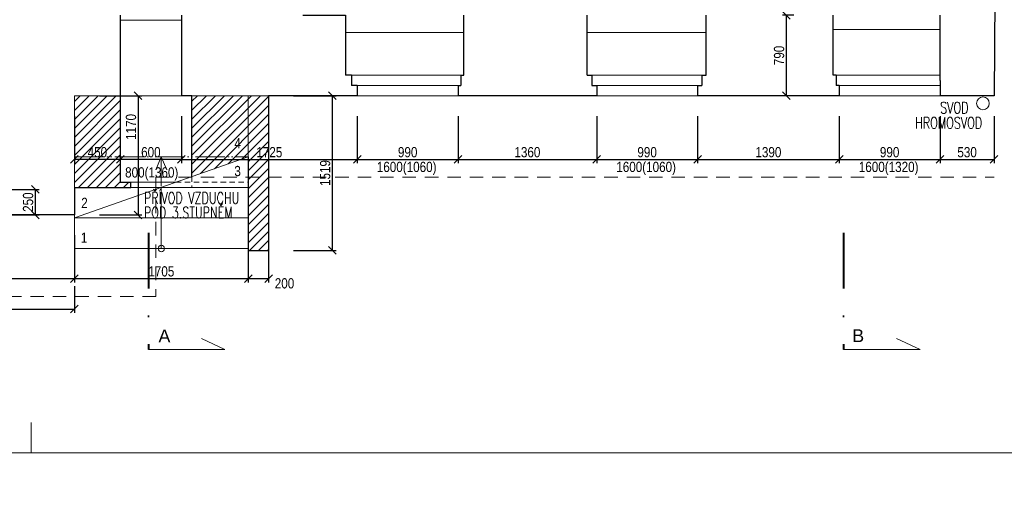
# Model space of a CAD drawing. Header units: millimetres. Extents: x -300958 to -108039, y 30118 to 292543.
# Tile 72 of 256: x -257845 to -248182, y 112355 to 116936. Entities that reach past the tile are written whole.
import ezdxf
from ezdxf.enums import TextEntityAlignment as Align

# ---------------------------------------------------------------- set-up
doc = ezdxf.new("R2010")
doc.units = ezdxf.units.MM
doc.header["$MEASUREMENT"] = 0
for name, pattern in [('ACAD_ISO05W100', [33, 24, -3, 0, -3, 0, -3]), ('DGN Style 2', [879.857395, 527.914437, -351.942958]), ('DGN Style 4', [1094.119168, 546.717885, -273.358943, 0.683397, -273.358943])]:
    doc.linetypes.add(name, pattern=pattern)
doc.layers.get('0').update_dxf_attribs({"lineweight": 13})
doc.layers.get('Defpoints').update_dxf_attribs({"color": 3, "lineweight": 13})
for name, color, linetype, lineweight in [('BOURÁNÍ', 40, 'Continuous', 13), ('dims', 7, 'Continuous', 9), ('popis', 7, 'Continuous', 9), ('RAMECEK', 7, 'Continuous', 0), ('rez', 7, 'Continuous', 13), ('schody', 7, 'Continuous', 13), ('tenka', 7, 'Continuous', 13), ('walls', 7, 'Continuous', 13)]:
    doc.layers.add(name, color=color, linetype=linetype, lineweight=lineweight)
doc.styles.add('GENERATED_STYLE_8', font='arial.ttf')
doc.styles.add('STYLE-0', font='ARIALN.TTF')
doc.styles.add('Style-Arial', font='arial.ttf')
doc.dimstyles.new('arch', dxfattribs={"dimscale": 50, "dimtxt": 2.5, "dimasz": 2.5, "dimexe": 1.25, "dimexo": 0.9, "dimtad": 1, "dimdec": 0, "dimtxsty": 'STYLE-0', "dimblk": 'ARCHTICK', "dimcen": 2.5, "dimadec": 0, "dimazin": 0, "dimtfac": 1, "dimtdec": 0, "dimtmove": 2, "dimatfit": 3, "dimldrblk": 'ARCHTICK', "dimfxl": 0, "dimarcsym": 0})

# ---------------------------------------------------------------- blocks, each defined once
blk = doc.blocks.new('*U49')
at = {"layer": 'RAMECEK', "linetype": 'Continuous', "lineweight": 0}
blk.add_line((-5250, -11137.5), (-5250, -10837.5), dxfattribs=at)
at = {"layer": 'RAMECEK', "linetype": 'Continuous', "lineweight": 0, "flags": 128}
blk.add_lwpolyline([(-15750, -11137.5), (15750, -11137.5), (15750, 11137.5), (-15750, 11137.5)], close=True, dxfattribs=at)
blk = doc.blocks.new('_ArchTick')
at = {"color": 0, "linetype": 'ByBlock', "flags": 128}
blk.add_lwpolyline([(-0.5, -0.5), (0.5, 0.5)], dxfattribs=at)
blk = doc.blocks.new('*D357')
at = {"layer": 'Defpoints', "color": 0, "linetype": 'Continuous'}
for p in [(-259687.6, 114855.9), (-257307.6, 114855.9), (-257307.6, 114395)]:
    blk.add_point(p, dxfattribs=at)
at = {"layer": 'dims', "color": 0, "linetype": 'Continuous', "lineweight": -2}
for p, q in [((-259687.6, 114780.9), (-259687.6, 114357.5)), ((-257307.6, 114780.9), (-257307.6, 114357.5)), ((-259687.6, 114395), (-257307.6, 114395))]:
    blk.add_line(p, q, dxfattribs=at)
at = {"layer": 'dims', "color": 0, "linetype": 'Continuous', "lineweight": -2, "xscale": 75, "yscale": 75, "zscale": 75, "rotation": 180}
blk.add_blockref('_ArchTick', (-259687.6, 114395), dxfattribs=at)
at = {"layer": 'dims', "color": 0, "linetype": 'Continuous', "lineweight": -2, "xscale": 75, "yscale": 75, "zscale": 75}
blk.add_blockref('_ArchTick', (-257307.6, 114395), dxfattribs=at)
at = {"layer": 'dims', "color": 0, "linetype": 'Continuous', "insert": (-258497.6, 114464.8), "char_height": 100, "attachment_point": 5, "style": 'STYLE-0'}
blk.add_mtext('2380', dxfattribs=at)
blk = doc.blocks.new('*D358')
at = {"layer": 'Defpoints', "color": 0, "linetype": 'Continuous'}
for p in [(-264707.6, 114395), (-257307.6, 114395), (-257307.6, 114095)]:
    blk.add_point(p, dxfattribs=at)
at = {"layer": 'dims', "color": 0, "linetype": 'Continuous', "lineweight": -2}
for p, q in [((-264707.6, 114320), (-264707.6, 114057.5)), ((-257307.6, 114320), (-257307.6, 114057.5)), ((-264707.6, 114095), (-257307.6, 114095))]:
    blk.add_line(p, q, dxfattribs=at)
at = {"layer": 'dims', "color": 0, "linetype": 'Continuous', "lineweight": -2, "xscale": 75, "yscale": 75, "zscale": 75, "rotation": 180}
blk.add_blockref('_ArchTick', (-264707.6, 114095), dxfattribs=at)
at = {"layer": 'dims', "color": 0, "linetype": 'Continuous', "lineweight": -2, "xscale": 75, "yscale": 75, "zscale": 75}
blk.add_blockref('_ArchTick', (-257307.6, 114095), dxfattribs=at)
at = {"layer": 'dims', "color": 0, "linetype": 'Continuous', "insert": (-261007.6, 114164.8), "char_height": 100, "attachment_point": 5, "style": 'STYLE-0'}
blk.add_mtext('7400', dxfattribs=at)
blk = doc.blocks.new('*D360')
at = {"layer": 'Defpoints', "color": 0, "linetype": 'Continuous'}
for p in [(-253542.6, 116065), (-252182.6, 116065), (-252182.6, 115565)]:
    blk.add_point(p, dxfattribs=at)
at = {"layer": 'dims', "color": 0, "linetype": 'Continuous', "lineweight": -2}
for p, q in [((-253542.6, 115990), (-253542.6, 115527.5)), ((-252182.6, 115990), (-252182.6, 115527.5)), ((-253542.6, 115565), (-252182.6, 115565))]:
    blk.add_line(p, q, dxfattribs=at)
at = {"layer": 'dims', "color": 0, "linetype": 'Continuous', "lineweight": -2, "xscale": 75, "yscale": 75, "zscale": 75, "rotation": 180}
blk.add_blockref('_ArchTick', (-253542.6, 115565), dxfattribs=at)
at = {"layer": 'dims', "color": 0, "linetype": 'Continuous', "lineweight": -2, "xscale": 75, "yscale": 75, "zscale": 75}
blk.add_blockref('_ArchTick', (-252182.6, 115565), dxfattribs=at)
at = {"layer": 'dims', "color": 0, "linetype": 'Continuous', "insert": (-252862.6, 115634.8), "char_height": 100, "attachment_point": 5, "style": 'STYLE-0'}
blk.add_mtext('1360', dxfattribs=at)
blk = doc.blocks.new('*D361')
at = {"layer": 'Defpoints', "color": 0, "linetype": 'Continuous'}
for p in [(-252182.6, 116065), (-251192.6, 116065), (-251192.6, 115565)]:
    blk.add_point(p, dxfattribs=at)
at = {"layer": 'dims', "color": 0, "linetype": 'Continuous', "lineweight": -2}
for p, q in [((-252182.6, 115990), (-252182.6, 115527.5)), ((-251192.6, 115990), (-251192.6, 115527.5)), ((-252182.6, 115565), (-251192.6, 115565))]:
    blk.add_line(p, q, dxfattribs=at)
at = {"layer": 'dims', "color": 0, "linetype": 'Continuous', "lineweight": -2, "xscale": 75, "yscale": 75, "zscale": 75, "rotation": 180}
blk.add_blockref('_ArchTick', (-252182.6, 115565), dxfattribs=at)
at = {"layer": 'dims', "color": 0, "linetype": 'Continuous', "lineweight": -2, "xscale": 75, "yscale": 75, "zscale": 75}
blk.add_blockref('_ArchTick', (-251192.6, 115565), dxfattribs=at)
at = {"layer": 'dims', "color": 0, "linetype": 'Continuous', "insert": (-251687.6, 115634.8), "char_height": 100, "attachment_point": 5, "style": 'STYLE-0'}
blk.add_mtext('990', dxfattribs=at)
blk = doc.blocks.new('*D362')
at = {"layer": 'Defpoints', "color": 0, "linetype": 'Continuous'}
for p in [(-251192.6, 116065), (-249802.6, 116065), (-249802.6, 115565)]:
    blk.add_point(p, dxfattribs=at)
at = {"layer": 'dims', "color": 0, "linetype": 'Continuous', "lineweight": -2}
for p, q in [((-251192.6, 115990), (-251192.6, 115527.5)), ((-249802.6, 115990), (-249802.6, 115527.5)), ((-251192.6, 115565), (-249802.6, 115565))]:
    blk.add_line(p, q, dxfattribs=at)
at = {"layer": 'dims', "color": 0, "linetype": 'Continuous', "lineweight": -2, "xscale": 75, "yscale": 75, "zscale": 75, "rotation": 180}
blk.add_blockref('_ArchTick', (-251192.6, 115565), dxfattribs=at)
at = {"layer": 'dims', "color": 0, "linetype": 'Continuous', "lineweight": -2, "xscale": 75, "yscale": 75, "zscale": 75}
blk.add_blockref('_ArchTick', (-249802.6, 115565), dxfattribs=at)
at = {"layer": 'dims', "color": 0, "linetype": 'Continuous', "insert": (-250497.6, 115634.8), "char_height": 100, "attachment_point": 5, "style": 'STYLE-0'}
blk.add_mtext('1390', dxfattribs=at)
blk = doc.blocks.new('*D363')
at = {"layer": 'Defpoints', "color": 0, "linetype": 'Continuous'}
for p in [(-249802.6, 116065), (-248812.6, 116065), (-248812.6, 115565)]:
    blk.add_point(p, dxfattribs=at)
at = {"layer": 'dims', "color": 0, "linetype": 'Continuous', "lineweight": -2}
for p, q in [((-249802.6, 115990), (-249802.6, 115527.5)), ((-248812.6, 115990), (-248812.6, 115527.5)), ((-249802.6, 115565), (-248812.6, 115565))]:
    blk.add_line(p, q, dxfattribs=at)
at = {"layer": 'dims', "color": 0, "linetype": 'Continuous', "lineweight": -2, "xscale": 75, "yscale": 75, "zscale": 75, "rotation": 180}
blk.add_blockref('_ArchTick', (-249802.6, 115565), dxfattribs=at)
at = {"layer": 'dims', "color": 0, "linetype": 'Continuous', "lineweight": -2, "xscale": 75, "yscale": 75, "zscale": 75}
blk.add_blockref('_ArchTick', (-248812.6, 115565), dxfattribs=at)
at = {"layer": 'dims', "color": 0, "linetype": 'Continuous', "insert": (-249307.6, 115634.8), "char_height": 100, "attachment_point": 5, "style": 'STYLE-0'}
blk.add_mtext('990', dxfattribs=at)
blk = doc.blocks.new('*D364')
at = {"layer": 'Defpoints', "color": 0, "linetype": 'Continuous'}
for p in [(-248812.6, 116065), (-248282.6, 116065), (-248282.6, 115565)]:
    blk.add_point(p, dxfattribs=at)
at = {"layer": 'dims', "color": 0, "linetype": 'Continuous', "lineweight": -2}
for p, q in [((-248812.6, 115990), (-248812.6, 115527.5)), ((-248282.6, 115990), (-248282.6, 115527.5)), ((-248812.6, 115565), (-248282.6, 115565))]:
    blk.add_line(p, q, dxfattribs=at)
at = {"layer": 'dims', "color": 0, "linetype": 'Continuous', "lineweight": -2, "xscale": 75, "yscale": 75, "zscale": 75, "rotation": 180}
blk.add_blockref('_ArchTick', (-248812.6, 115565), dxfattribs=at)
at = {"layer": 'dims', "color": 0, "linetype": 'Continuous', "lineweight": -2, "xscale": 75, "yscale": 75, "zscale": 75}
blk.add_blockref('_ArchTick', (-248282.6, 115565), dxfattribs=at)
at = {"layer": 'dims', "color": 0, "linetype": 'Continuous', "insert": (-248547.6, 115634.8), "char_height": 100, "attachment_point": 5, "style": 'STYLE-0'}
blk.add_mtext('530', dxfattribs=at)
blk = doc.blocks.new('*D365')
at = {"layer": 'Defpoints', "color": 0, "linetype": 'Continuous'}
for p in [(-256857.6, 116065), (-256257.6, 116065), (-256857.6, 115565)]:
    blk.add_point(p, dxfattribs=at)
at = {"layer": 'dims', "color": 0, "linetype": 'Continuous', "lineweight": -2}
for p, q in [((-256857.6, 115990), (-256857.6, 115527.5)), ((-256257.6, 115990), (-256257.6, 115527.5)), ((-256257.6, 115565), (-256857.6, 115565))]:
    blk.add_line(p, q, dxfattribs=at)
at = {"layer": 'dims', "color": 0, "linetype": 'Continuous', "lineweight": -2, "xscale": 75, "yscale": 75, "zscale": 75, "rotation": 180}
blk.add_blockref('_ArchTick', (-256857.6, 115565), dxfattribs=at)
at = {"layer": 'dims', "color": 0, "linetype": 'Continuous', "lineweight": -2, "xscale": 75, "yscale": 75, "zscale": 75}
blk.add_blockref('_ArchTick', (-256257.6, 115565), dxfattribs=at)
at = {"layer": 'dims', "color": 0, "linetype": 'Continuous', "insert": (-256557.6, 115634.8), "char_height": 100, "attachment_point": 5, "style": 'STYLE-0'}
blk.add_mtext('600', dxfattribs=at)
blk = doc.blocks.new('*D366')
at = {"layer": 'Defpoints', "color": 0, "linetype": 'Continuous'}
for p in [(-254532.6, 116065), (-253542.6, 116065), (-253542.6, 115565)]:
    blk.add_point(p, dxfattribs=at)
at = {"layer": 'dims', "color": 0, "linetype": 'Continuous', "lineweight": -2}
for p, q in [((-254532.6, 115990), (-254532.6, 115527.5)), ((-253542.6, 115990), (-253542.6, 115527.5)), ((-254532.6, 115565), (-253542.6, 115565))]:
    blk.add_line(p, q, dxfattribs=at)
at = {"layer": 'dims', "color": 0, "linetype": 'Continuous', "lineweight": -2, "xscale": 75, "yscale": 75, "zscale": 75, "rotation": 180}
blk.add_blockref('_ArchTick', (-254532.6, 115565), dxfattribs=at)
at = {"layer": 'dims', "color": 0, "linetype": 'Continuous', "lineweight": -2, "xscale": 75, "yscale": 75, "zscale": 75}
blk.add_blockref('_ArchTick', (-253542.6, 115565), dxfattribs=at)
at = {"layer": 'dims', "color": 0, "linetype": 'Continuous', "insert": (-254037.6, 115634.8), "char_height": 100, "attachment_point": 5, "style": 'STYLE-0'}
blk.add_mtext('990', dxfattribs=at)
blk = doc.blocks.new('*D367')
at = {"layer": 'Defpoints', "color": 0, "linetype": 'Continuous'}
for p in [(-256257.6, 116065), (-254532.6, 116065), (-254532.6, 115565)]:
    blk.add_point(p, dxfattribs=at)
at = {"layer": 'dims', "color": 0, "linetype": 'Continuous', "lineweight": -2}
for p, q in [((-256257.6, 115990), (-256257.6, 115527.5)), ((-254532.6, 115990), (-254532.6, 115527.5)), ((-256257.6, 115565), (-254532.6, 115565))]:
    blk.add_line(p, q, dxfattribs=at)
at = {"layer": 'dims', "color": 0, "linetype": 'Continuous', "lineweight": -2, "xscale": 75, "yscale": 75, "zscale": 75, "rotation": 180}
blk.add_blockref('_ArchTick', (-256257.6, 115565), dxfattribs=at)
at = {"layer": 'dims', "color": 0, "linetype": 'Continuous', "lineweight": -2, "xscale": 75, "yscale": 75, "zscale": 75}
blk.add_blockref('_ArchTick', (-254532.6, 115565), dxfattribs=at)
at = {"layer": 'dims', "color": 0, "linetype": 'Continuous', "insert": (-255395.1, 115634.8), "char_height": 100, "attachment_point": 5, "style": 'STYLE-0'}
blk.add_mtext('1725', dxfattribs=at)
blk = doc.blocks.new('*D368')
at = {"layer": 'Defpoints', "color": 0, "linetype": 'Continuous'}
for p in [(-257307.6, 116065), (-256857.6, 116065), (-257307.6, 115565)]:
    blk.add_point(p, dxfattribs=at)
at = {"layer": 'dims', "color": 0, "linetype": 'Continuous', "lineweight": -2}
for p, q in [((-257307.6, 115990), (-257307.6, 115527.5)), ((-256857.6, 115990), (-256857.6, 115527.5)), ((-256857.6, 115565), (-257307.6, 115565))]:
    blk.add_line(p, q, dxfattribs=at)
at = {"layer": 'dims', "color": 0, "linetype": 'Continuous', "lineweight": -2, "xscale": 75, "yscale": 75, "zscale": 75, "rotation": 180}
blk.add_blockref('_ArchTick', (-257307.6, 115565), dxfattribs=at)
at = {"layer": 'dims', "color": 0, "linetype": 'Continuous', "lineweight": -2, "xscale": 75, "yscale": 75, "zscale": 75}
blk.add_blockref('_ArchTick', (-256857.6, 115565), dxfattribs=at)
at = {"layer": 'dims', "color": 0, "linetype": 'Continuous', "insert": (-257082.6, 115634.8), "char_height": 100, "attachment_point": 5, "style": 'STYLE-0'}
blk.add_mtext('450', dxfattribs=at)
blk = doc.blocks.new('*D359')
at = {"layer": 'Defpoints', "color": 0, "linetype": 'Continuous'}
for p in [(-257136.4, 116190), (-257136.4, 115020), (-256682.6, 115020)]:
    blk.add_point(p, dxfattribs=at)
at = {"layer": 'dims', "color": 0, "linetype": 'Continuous', "lineweight": -2}
for p, q in [((-257061.4, 116190), (-256645.1, 116190)), ((-256682.6, 116190), (-256682.6, 115020)), ((-257061.4, 115020), (-256645.1, 115020))]:
    blk.add_line(p, q, dxfattribs=at)
at = {"layer": 'dims', "color": 0, "linetype": 'Continuous', "lineweight": -2, "xscale": 75, "yscale": 75, "zscale": 75}
for p, rotation in [((-256682.6, 116190), 90), ((-256682.6, 115020), 270)]:
    blk.add_blockref('_ArchTick', p, dxfattribs=dict(at, rotation=rotation))
at = {"layer": 'dims', "color": 0, "linetype": 'Continuous', "insert": (-256752.4, 115883.2), "char_height": 100, "attachment_point": 5, "rotation": 90, "style": 'STYLE-0'}
blk.add_mtext('1170', dxfattribs=at)
blk = doc.blocks.new('*U48')
at = {"layer": 'rez', "linetype": 'DGN Style 4', "lineweight": 40}
blk.add_line((-376.1, 573.9), (-376.1, -573.9), dxfattribs=at)
at = {"layer": 'rez', "linetype": 'Continuous', "lineweight": 0, "flags": 128}
blk.add_lwpolyline([(-376.1, -573.9), (376.1, -573.9), (146.2, -463.7)], dxfattribs=at)
blk = doc.blocks.new('*D554')
at = {"layer": 'Defpoints', "color": 0, "linetype": 'Continuous'}
for p in [(-257307.6, 114895), (-255602.6, 114895), (-255602.6, 114395)]:
    blk.add_point(p, dxfattribs=at)
at = {"layer": 'dims', "color": 0, "linetype": 'Continuous', "lineweight": -2}
for p, q in [((-257307.6, 114820), (-257307.6, 114357.5)), ((-255602.6, 114820), (-255602.6, 114357.5)), ((-257307.6, 114395), (-255602.6, 114395))]:
    blk.add_line(p, q, dxfattribs=at)
at = {"layer": 'dims', "color": 0, "linetype": 'Continuous', "lineweight": -2, "xscale": 75, "yscale": 75, "zscale": 75, "rotation": 180}
blk.add_blockref('_ArchTick', (-257307.6, 114395), dxfattribs=at)
at = {"layer": 'dims', "color": 0, "linetype": 'Continuous', "lineweight": -2, "xscale": 75, "yscale": 75, "zscale": 75}
blk.add_blockref('_ArchTick', (-255602.6, 114395), dxfattribs=at)
at = {"layer": 'dims', "color": 0, "linetype": 'Continuous', "insert": (-256455.1, 114464.8), "char_height": 100, "attachment_point": 5, "style": 'STYLE-0'}
blk.add_mtext('1705', dxfattribs=at)
blk = doc.blocks.new('*D555')
at = {"layer": 'Defpoints', "color": 0, "linetype": 'Continuous'}
for p in [(-255602.6, 114895), (-255402.6, 114895), (-255402.6, 114395)]:
    blk.add_point(p, dxfattribs=at)
at = {"layer": 'dims', "color": 0, "linetype": 'Continuous', "lineweight": -2}
for p, q in [((-255602.6, 114820), (-255602.6, 114357.5)), ((-255402.6, 114820), (-255402.6, 114357.5)), ((-255602.6, 114395), (-255402.6, 114395))]:
    blk.add_line(p, q, dxfattribs=at)
at = {"layer": 'dims', "color": 0, "linetype": 'Continuous', "lineweight": -2, "xscale": 75, "yscale": 75, "zscale": 75, "rotation": 180}
blk.add_blockref('_ArchTick', (-255602.6, 114395), dxfattribs=at)
at = {"layer": 'dims', "color": 0, "linetype": 'Continuous', "lineweight": -2, "xscale": 75, "yscale": 75, "zscale": 75}
blk.add_blockref('_ArchTick', (-255402.6, 114395), dxfattribs=at)
at = {"layer": 'dims', "color": 0, "linetype": 'Continuous', "insert": (-255246.2, 114347.3), "char_height": 100, "attachment_point": 5, "style": 'STYLE-0'}
blk.add_mtext('200', dxfattribs=at)
blk = doc.blocks.new('*D853')
at = {"layer": 'Defpoints', "color": 0, "linetype": 'Continuous'}
for p in [(-250172.6, 116980), (-250322.6, 116190), (-250052.6, 116190)]:
    blk.add_point(p, dxfattribs=at)
at = {"layer": 'dims', "color": 0, "linetype": 'Continuous', "lineweight": -2}
for p, q in [((-250247.6, 116980), (-250360.1, 116980)), ((-250322.6, 116980), (-250322.6, 116190)), ((-250127.6, 116190), (-250360.1, 116190))]:
    blk.add_line(p, q, dxfattribs=at)
at = {"layer": 'dims', "color": 0, "linetype": 'Continuous', "lineweight": -2, "xscale": 75, "yscale": 75, "zscale": 75}
for p, rotation in [((-250322.6, 116980), 90), ((-250322.6, 116190), 270)]:
    blk.add_blockref('_ArchTick', p, dxfattribs=dict(at, rotation=rotation))
at = {"layer": 'dims', "color": 0, "linetype": 'Continuous', "insert": (-250392.4, 116585), "char_height": 100, "attachment_point": 5, "rotation": 90, "style": 'STYLE-0'}
blk.add_mtext('790', dxfattribs=at)
blk = doc.blocks.new('*D908')
at = {"layer": 'Defpoints', "color": 0, "linetype": 'Continuous'}
for p in [(-255231.4, 116190), (-255231.4, 114670.7), (-254777.6, 114670.7)]:
    blk.add_point(p, dxfattribs=at)
at = {"layer": 'dims', "color": 0, "linetype": 'Continuous', "lineweight": -2}
for p, q in [((-255156.4, 116190), (-254740.1, 116190)), ((-254777.6, 116190), (-254777.6, 114670.7)), ((-255156.4, 114670.7), (-254740.1, 114670.7))]:
    blk.add_line(p, q, dxfattribs=at)
at = {"layer": 'dims', "color": 0, "linetype": 'Continuous', "lineweight": -2, "xscale": 75, "yscale": 75, "zscale": 75}
for p, rotation in [((-254777.6, 116190), 90), ((-254777.6, 114670.7), 270)]:
    blk.add_blockref('_ArchTick', p, dxfattribs=dict(at, rotation=rotation))
at = {"layer": 'dims', "color": 0, "linetype": 'Continuous', "insert": (-254847.4, 115430.4), "char_height": 100, "attachment_point": 5, "rotation": 90, "style": 'STYLE-0'}
blk.add_mtext('1519', dxfattribs=at)
blk = doc.blocks.new('*D1637')
at = {"layer": 'Defpoints', "color": 0, "linetype": 'Continuous'}
for p in [(-258146.6, 115270), (-258146.6, 115020), (-257692.8, 115020)]:
    blk.add_point(p, dxfattribs=at)
at = {"layer": 'dims', "color": 0, "linetype": 'Continuous', "lineweight": -2}
for p, q in [((-258071.6, 115270), (-257655.3, 115270)), ((-257692.8, 115270), (-257692.8, 115020)), ((-258071.6, 115020), (-257655.3, 115020))]:
    blk.add_line(p, q, dxfattribs=at)
at = {"layer": 'dims', "color": 0, "linetype": 'Continuous', "lineweight": -2, "xscale": 75, "yscale": 75, "zscale": 75}
for p, rotation in [((-257692.8, 115270), 90), ((-257692.8, 115020), 270)]:
    blk.add_blockref('_ArchTick', p, dxfattribs=dict(at, rotation=rotation))
at = {"layer": 'dims', "color": 0, "linetype": 'Continuous', "insert": (-257762.6, 115145), "char_height": 100, "attachment_point": 5, "rotation": 90, "style": 'STYLE-0'}
blk.add_mtext('250', dxfattribs=at)

msp = doc.modelspace()

# ---------------------------------------------------------------- hatches: boundary and pattern name
at = {"layer": 'BOURÁNÍ', "linetype": 'Continuous'}
h = msp.add_hatch(dxfattribs=at)
h.set_pattern_fill('ANSI31', color=256, scale=500, style=0)
h.paths.add_polyline_path([(-255402.6, 116190), (-255602.6, 116190), (-255602.6, 115590), (-255602.6, 114670), (-255402.6, 114670)])
h.paths.add_polyline_path([(-257307.6, 116190), (-257307.6, 115590), (-256857.6, 115590), (-256857.6, 116190)])
h.paths.add_polyline_path([(-256755.1, 115290), (-256755.1, 115340), (-256857.6, 115340), (-256857.6, 115590), (-257307.6, 115590), (-257307.6, 115290)])
h.paths.add_polyline_path([(-256155.1, 115590), (-255602.6, 115590), (-255602.6, 116190), (-256155.1, 116190)])
h.paths.add_polyline_path([(-256155.1, 115590), (-256155.1, 115395.6), (-255602.6, 115590)])
h.paths.add_polyline_path([(-255539, 115710.9), (-255251.2, 115710.9), (-255251.2, 115558.7), (-255539, 115558.7)], flags=9)
h.paths.add_polyline_path([(-256653.7, 115288.3), (-255569.2, 115288.4), (-255569.1, 114940.2), (-256653.7, 114940.2)], flags=9)
h.paths.add_polyline_path([(-257199.7, 115710.9), (-256965.5, 115710.9), (-256965.5, 115558.7), (-257199.7, 115558.7)], flags=9)
h.paths.add_polyline_path([(-255763.5, 115648.3), (-255649.8, 115648.3), (-255649.8, 115798.3), (-255763.5, 115798.3)], flags=24)

# ---------------------------------------------------------------- linework, layer by layer
for p, q in [((-256857.6, 116930), (-256257.6, 116930)), ((-254590.1, 116390), (-253515.1, 116390)), ((-252230.1, 116390), (-251150.1, 116390)), ((-249832.6, 116390), (-248812.6, 116390)), ((-254532.6, 116290), (-253542.6, 116290)), ((-252182.6, 116290), (-251192.6, 116290)), ((-249802.6, 116290), (-248812.6, 116290)), ((-257307.6, 114990), (-255602.6, 115590)), ((-256755.1, 115340), (-256313, 115340)), ((-256755.1, 115290), (-255602.6, 115290)), ((-256455.1, 115290), (-256455.1, 114690)), ((-257307.6, 114990), (-255602.6, 114990)), ((-257307.6, 114690), (-255602.6, 114690))]:
    msp.add_line(p, q, dxfattribs=at)
at = {"layer": 'BOURÁNÍ', "linetype": 'Continuous', "lineweight": 30}
for p, q in [((-256857.6, 116190), (-256857.6, 115340)), ((-256155.1, 115395.6), (-256155.1, 116190)), ((-255402.6, 116190), (-255402.6, 114670.7)), ((-255602.6, 115590), (-255602.6, 114670.7)), ((-257307.6, 115290), (-256755.1, 115290)), ((-256857.6, 115340), (-256755.1, 115340)), ((-256755.1, 115290), (-256755.1, 115340)), ((-255602.6, 114670), (-255402.6, 114670))]:
    msp.add_line(p, q, dxfattribs=at)
at = {"layer": 'BOURÁNÍ', "linetype": 'ACAD_ISO05W100', "ltscale": 12}
for p, q in [((-257307.6, 115590), (-255602.6, 115590)), ((-256455.1, 115590), (-256510.2, 115461)), ((-256455.1, 115590), (-256455.1, 115290)), ((-256455.1, 115590), (-256400, 115461))]:
    msp.add_line(p, q, dxfattribs=at)
at = {"layer": 'BOURÁNÍ', "linetype": 'DGN Style 2', "ltscale": 0.25}
for p, q in [((-256507.6, 115390), (-248282.6, 115390)), ((-256507.6, 115390), (-256507.6, 114220)), ((-256507.6, 114220), (-265507.6, 114220))]:
    msp.add_line(p, q, dxfattribs=at)
at = {"layer": 'BOURÁNÍ', "linetype": 'DGN Style 2', "ltscale": 0.1}
for p, q in [((-256155.1, 115395.6), (-256155.1, 115290)), ((-256313, 115340), (-255602.6, 115340))]:
    msp.add_line(p, q, dxfattribs=at)
at = {"layer": 'BOURÁNÍ', "linetype": 'Continuous'}
msp.add_circle((-256455.1, 114690), 31.6, dxfattribs=at)
at = {"layer": 'RAMECEK', "linetype": 'Continuous', "lineweight": 0, "flags": 128}
msp.add_lwpolyline([(-268232.6, 87932.5), (-236732.6, 87932.5), (-236732.6, 112682.5), (-268232.6, 112682.5)], close=True, dxfattribs=at)
at = {"layer": 'schody'}
for q in [(-257307.6, 115020), (-255602.6, 114690)]:
    msp.add_line((-257307.6, 114690), q, dxfattribs=at)
at = {"layer": 'tenka', "linetype": 'Continuous'}
for p, q in [((-249862.6, 116840), (-248812.6, 116840)), ((-254647.6, 116810), (-253487.6, 116810)), ((-252277.6, 116810), (-251107.6, 116810)), ((-256857.6, 116190), (-257307.6, 116190)), ((-257307.6, 115290), (-257307.6, 116190)), ((-256857.6, 116190), (-256257.6, 116190)), ((-256155.1, 116190), (-255602.6, 116190)), ((-255602.6, 116190), (-255602.6, 115590)), ((-255602.6, 116190), (-255402.6, 116190)), ((-254532.6, 116190), (-253542.6, 116190)), ((-252182.6, 116190), (-251192.6, 116190)), ((-249862.6, 116190), (-248812.6, 116190))]:
    msp.add_line(p, q, dxfattribs=at)
msp.add_circle((-248392.6, 116115), 62.5, dxfattribs=at)
at = {"layer": 'walls', "linetype": 'Continuous', "lineweight": 30}
for p, q in [((-248182.6, 132620), (-248282.6, 116190)), ((-256857.6, 116980), (-256857.6, 116190)), ((-256257.6, 116980), (-256257.6, 116190)), ((-253487.6, 116390), (-253487.6, 116980)), ((-252277.6, 116390), (-252277.6, 116980)), ((-251107.6, 116390), (-251107.6, 116980)), ((-249862.6, 116390), (-249862.6, 116980)), ((-248812.6, 116340), (-248812.6, 116980)), ((-254590.1, 116390), (-254647.6, 116390)), ((-254590.1, 116390), (-254590.1, 116290)), ((-253515.1, 116390), (-253515.1, 116290)), ((-253515.1, 116390), (-253487.6, 116390)), ((-252277.6, 116390), (-252230.1, 116390)), ((-252230.1, 116390), (-252230.1, 116290)), ((-251150.1, 116390), (-251150.1, 116290)), ((-251150.1, 116390), (-251107.6, 116390)), ((-249832.6, 116390), (-249862.6, 116390)), ((-249832.6, 116390), (-249832.6, 116290)), ((-254532.6, 116290), (-254590.1, 116290)), ((-254532.6, 116290), (-254532.6, 116190)), ((-253542.6, 116290), (-253542.6, 116190)), ((-253542.6, 116290), (-253515.1, 116290)), ((-252230.1, 116290), (-252182.6, 116290)), ((-252182.6, 116290), (-252182.6, 116190)), ((-251192.6, 116290), (-251192.6, 116190)), ((-251192.6, 116290), (-251150.1, 116290)), ((-249802.6, 116290), (-249832.6, 116290)), ((-249802.6, 116290), (-249802.6, 116190)), ((-248812.6, 116340), (-248812.6, 116190)), ((-256155.1, 116190), (-256257.6, 116190)), ((-254532.6, 116190), (-255402.6, 116190)), ((-252182.6, 116190), (-253542.6, 116190)), ((-249802.6, 116190), (-251192.6, 116190)), ((-248282.6, 116190), (-248812.6, 116190)), ((-257307.6, 115290), (-257307.6, 115020)), ((-257307.6, 115020), (-259687.6, 115020))]:
    msp.add_line(p, q, dxfattribs=at)
at = {"layer": 'walls', "linetype": 'Continuous', "lineweight": 30, "flags": 128}
msp.add_lwpolyline([(-255067.6, 116980), (-254647.6, 116980), (-254647.6, 116390)], dxfattribs=at)

# ---------------------------------------------------------------- block references
at = {"layer": 'RAMECEK', "linetype": 'Continuous', "lineweight": 0}
msp.add_blockref('*U49', (-252482.6, 123820), dxfattribs=at)
at = {"layer": 'rez', "linetype": 'DGN Style 4', "lineweight": 40}
for p in [(-256206.5, 114271.1), (-249385.6, 114271.1)]:
    msp.add_blockref('*U48', p, dxfattribs=at)

# ---------------------------------------------------------------- texts
at = {"layer": 'dims', "linetype": 'Continuous', "style": 'STYLE-0'}
for s, p in [('800(1360)', (-256549.4, 115437.2)), ('1600(1060)', (-254047.4, 115490.7)), ('1600(1060)', (-251697.4, 115490.7)), ('1600(1320)', (-249317.4, 115490.7))]:
    msp.add_text(s, height=100, dxfattribs=at).set_placement(p, align=Align.MIDDLE_CENTER)
at = {"layer": 'popis', "linetype": 'Continuous', "char_height": 112, "attachment_point": 4, "rotation": 0.00116, "line_spacing_factor": 0.765173, "style": 'Style-Arial'}
for s, insert in [('{\\Fromans|c238;\\W0.71429;SVOD}', (-248811.7, 116071.9)), ('{\\Fromans|c238;\\W0.71429;HROMOSVOD}', (-249057.6, 115923.1)), ('{\\Fromans|c238;\\W0.71429;PŘÍVOD VZDUCHU\\PPOD 3.STUPNĚM}', (-256625.7, 115114.3))]:
    msp.add_mtext(s, dxfattribs=dict(at, insert=insert))
at = {"layer": 'rez', "linetype": 'Continuous', "lineweight": 0, "char_height": 125, "attachment_point": 7, "style": 'GENERATED_STYLE_8'}
for s, insert, width in [('A', (-256482.8, 113769), 286.438), ('B', (-249674.2, 113771.4), 353.127)]:
    msp.add_mtext(s, dxfattribs=dict(at, insert=insert, width=width))
at = {"layer": 'schody', "linetype": 'Continuous', "style": 'STYLE-0'}
for s, p in [('4', (-255706.6, 115723.3)), ('3', (-255706.6, 115450.3)), ('2', (-257209.5, 115137.5)), ('1', (-257212.9, 114796.5))]:
    msp.add_text(s, height=100, dxfattribs=at).set_placement(p, align=Align.MIDDLE_CENTER)

# ---------------------------------------------------------------- dimensions: what is measured, and where the dimension line sits
at = {"layer": 'dims', "linetype": 'Continuous'}
for base, p1, p2, angle, picture, middle in [((-250322.6, 116190), (-250172.6, 116980), (-250052.6, 116190), 270, '*D853', (-250392.4, 116585)), ((-257307.6, 115565), (-256857.6, 116065), (-257307.6, 116065), 180, '*D368', (-257082.6, 115634.8)), ((-256857.6, 115565), (-256257.6, 116065), (-256857.6, 116065), 180, '*D365', (-256557.6, 115634.8))]:
    dim = msp.add_linear_dim(base=base, p1=p1, p2=p2, angle=angle, dimstyle='arch', override={"dimtxt": 2, "dimasz": 1.5, "dimexe": 0.75, "dimexo": 1.5, "dimgap": 0.375, "dimcen": 0.05}, dxfattribs=at)
    dim.commit()
    dim.dimension.update_dxf_attribs({"geometry": picture, "text_midpoint": middle})
for base, p1, p2, picture, middle in [((-256682.6, 115020), (-257136.4, 116190), (-257136.4, 115020), '*D359', (-256752.4, 115883.2)), ((-254777.6, 114670.7), (-255231.4, 116190), (-255231.4, 114670.7), '*D908', (-254847.4, 115430.4)), ((-257692.8, 115020), (-258146.6, 115270), (-258146.6, 115020), '*D1637', (-257762.6, 115145))]:
    dim = msp.add_linear_dim(base=base, p1=p1, p2=p2, angle=270, dimstyle='arch', override={"dimtxt": 2, "dimasz": 1.5, "dimexe": 0.75, "dimexo": 1.5, "dimgap": 0.375, "dimcen": 0.05}, dxfattribs=at)
    dim.commit()
    dim.dimension.update_dxf_attribs({"geometry": picture, "text_midpoint": middle, "dimtype": 160})
for base, p1, p2, picture, middle in [((-254532.6, 115565), (-256257.6, 116065), (-254532.6, 116065), '*D367', (-255395.1, 115634.8)), ((-253542.6, 115565), (-254532.6, 116065), (-253542.6, 116065), '*D366', (-254037.6, 115634.8)), ((-252182.6, 115565), (-253542.6, 116065), (-252182.6, 116065), '*D360', (-252862.6, 115634.8)), ((-251192.6, 115565), (-252182.6, 116065), (-251192.6, 116065), '*D361', (-251687.6, 115634.8)), ((-249802.6, 115565), (-251192.6, 116065), (-249802.6, 116065), '*D362', (-250497.6, 115634.8)), ((-248812.6, 115565), (-249802.6, 116065), (-248812.6, 116065), '*D363', (-249307.6, 115634.8)), ((-248282.6, 115565), (-248812.6, 116065), (-248282.6, 116065), '*D364', (-248547.6, 115634.8)), ((-255602.6, 114395), (-257307.6, 114895), (-255602.6, 114895), '*D554', (-256455.1, 114464.8)), ((-257307.6, 114395), (-259687.6, 114855.9), (-257307.6, 114855.9), '*D357', (-258497.6, 114464.8)), ((-257307.6, 114095), (-264707.6, 114395), (-257307.6, 114395), '*D358', (-261007.6, 114164.8))]:
    dim = msp.add_linear_dim(base=base, p1=p1, p2=p2, dimstyle='arch', override={"dimtxt": 2, "dimasz": 1.5, "dimexe": 0.75, "dimexo": 1.5, "dimgap": 0.375, "dimcen": 0.05}, dxfattribs=at)
    dim.commit()
    dim.dimension.update_dxf_attribs({"geometry": picture, "text_midpoint": middle})
dim = msp.add_linear_dim(base=(-255402.6, 114395), p1=(-255602.6, 114895), p2=(-255402.6, 114895), dimstyle='arch', override={"dimtxt": 2, "dimasz": 1.5, "dimexe": 0.75, "dimexo": 1.5, "dimgap": 0.375, "dimcen": 0.05}, dxfattribs=at)
dim.commit()
dim.dimension.update_dxf_attribs({"geometry": '*D555', "text_midpoint": (-255246.2, 114347.3), "dimtype": 160})

doc.saveas('drawing.dxf')
